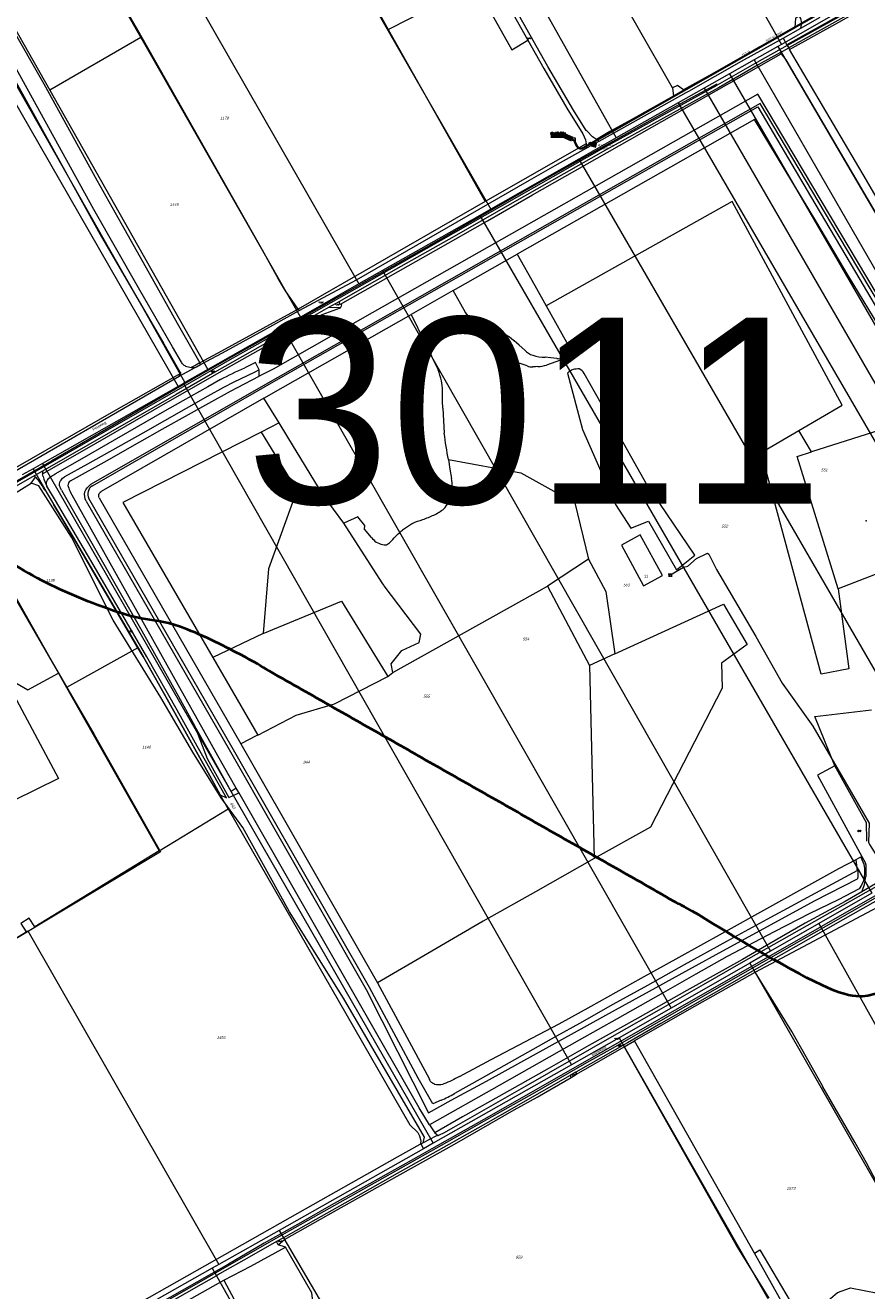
# Model space of a CAD drawing. Header units: metres. Extents: x 172462 to 175458, y 452773 to 455615.
# Tile 11 of 45: x 173136 to 173588, y 453403 to 454083. Entities that reach past the tile are written whole.
import ezdxf
from ezdxf.enums import TextEntityAlignment as Align

# ---------------------------------------------------------------- set-up
doc = ezdxf.new("R2010")
doc.units = ezdxf.units.M
doc.header["$MEASUREMENT"] = 0
for name, pattern in [('DGN Style 2', [107.046567, 64.22794, -42.818627]), ('DGN Style 3', [149.865194, 107.046567, -42.818627]), ('DGN Style 7', [214.093135, 96.341911, -42.818627, 32.11397, -42.818627])]:
    doc.linetypes.add(name, pattern=pattern)
for name, color, linetype, lineweight in [('BGT Ondergrond', 7, 'Continuous', 0), ('DKK ondergrond', 7, 'Continuous', 0), ('Meldgebied', 5, 'Continuous', 40), ('Meldgebied tekst', 5, 'Continuous', 30), ('Pers-druk bijzonderheden tekst (revisie)', 30, 'Continuous', 0), ('Pers-druk hoofdleiding (stramien) (revisie)', 30, 'DGN Style 7', 0), ('Pers-druk IP-putnummer (revisie)', 30, 'Continuous', 0), ('Pers-druk materiaal-diameter (revisie)', 30, 'Continuous', 0), ('Pers-druk pigginstallatie nummer (revisie)', 211, 'Continuous', 0), ('Pers-druk piginstallatie', 30, 'Continuous', 0), ('Pers-druk put (revisie)', 30, 'Continuous', 0), ('Pers-druk signaleringskabel (revisie)', 3, 'DGN Style 2', 0), ('Pers-druk tekst voedingskabel (revisie)', 1, 'Continuous', 0), ('Pers-druk voedingkabel (revisie)', 30, 'DGN Style 3', 0)]:
    doc.layers.add(name, color=color, linetype=linetype, lineweight=lineweight)
doc.styles.add('Style-Arial', font='arial.ttf')
doc.styles.add('Style-arial I 0.26180', font='arial.shx', dxfattribs={"oblique": 15})
doc.styles.add('Style-ITALICS', font='ITALICS.shx')
doc.styles.add('Style-WORKING', font='WORKING.shx')
doc.dimstyles.new('CT 1 10', dxfattribs={"dimtxt": 0.02, "dimasz": 0.02, "dimexe": 0.01, "dimexo": 0.0625, "dimgap": 0.01, "dimtad": 1, "dimzin": 3, "dimdsep": 46, "dimtxsty": 'Style-Arial', "dimcen": 0.09, "dimclrd": 1, "dimclre": 1, "dimazin": 3, "dimtfac": 1, "dimtmove": 1, "dimatfit": 1, "dimfxl": 0.01, "dimfxlon": 1, "dimfrac": 2, "dimtolj": 1, "dimtzin": 3, "dimlwd": 13, "dimlwe": 13, "dimarcsym": 0})

# ---------------------------------------------------------------- blocks, each defined once
blk = doc.blocks.new('TerminatorOpen_0.5')
at = {"color": 0, "linetype": 'ByBlock', "lineweight": -2}
for q in [(-1, 0.25), (-1, 0), (-1, -0.25)]:
    blk.add_line((0, 0), q, dxfattribs=at)
blk = doc.blocks.new('pomp')
at = {"layer": 'Pers-druk put (revisie)', "flags": 128}
blk.add_lwpolyline([(-1.75, 1.75), (1.75, 1.75), (1.75, -1.75)], dxfattribs=at)
at = {"layer": 'Pers-druk put (revisie)', "extrusion": (0, 0, -1)}
blk.add_solid([(1.75, 1.75), (1.75, -1.75), (-1.75, -1.75)], dxfattribs=at)
blk = doc.blocks.new('afsl_1')
at = {"layer": 'Pers-druk piginstallatie', "extrusion": (0, 0, -1)}
blk.add_solid([(2, 1), (2, -1), (0, 0)], dxfattribs=at)
at = {"layer": 'Pers-druk piginstallatie'}
blk.add_solid([(0, 0), (2, 1), (2, -1)], dxfattribs=at)
blk = doc.blocks.new('21_____1')
at = {"layer": 'Pers-druk piginstallatie'}
blk.add_circle((0, 0), 1, dxfattribs=at)
blk = doc.blocks.new('*U16')
at = {"layer": 'BGT Ondergrond', "color": 7, "linetype": 'Continuous', "lineweight": 0}
for centre in [(-0.3, 0.35), (0, 0.25), (-0.1, -0.05), (0.1, -0.45), (0.2, -0.15)]:
    blk.add_circle(centre, 0.0447, dxfattribs=at)
blk = doc.blocks.new('BGT-271C_1')
at = {"layer": 'BGT Ondergrond', "color": 7, "linetype": 'Continuous', "lineweight": 0, "xscale": 0.07267220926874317, "yscale": 0.07267220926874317, "zscale": 0.07267220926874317, "rotation": 243.434948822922}
blk.add_blockref('*U16', (0, 0), dxfattribs=at)
blk = doc.blocks.new('*U14')
at = {"layer": 'BGT Ondergrond', "color": 7, "linetype": 'Continuous', "lineweight": 0}
for p, q in [((0.057, -0.036), (-0.057, 0.036)), ((-0.052, 0.076), (0.026, 0.026)), ((-0.036, -0.005), (-0.029, 0.087)), ((-0.005, -0.068), (0.005, 0.068)), ((0.029, -0.087), (0.036, 0.005)), ((0.052, -0.076), (-0.026, -0.026))]:
    blk.add_line(p, q, dxfattribs=at)
blk = doc.blocks.new('BGT-270B')
at = {"layer": 'BGT Ondergrond', "color": 7, "linetype": 'Continuous', "lineweight": 0, "xscale": 0.7267220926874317, "yscale": 0.7267220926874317, "zscale": 0.7267220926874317, "rotation": 243.434948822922}
blk.add_blockref('*U14', (0, 0), dxfattribs=at)

msp = doc.modelspace()

# ---------------------------------------------------------------- linework, layer by layer
at = {"layer": 'BGT Ondergrond', "color": 7, "linetype": 'Continuous', "lineweight": 0, "flags": 128}
for points in [[(173877.52, 454260.57), (173825.23, 454231.05), (173792.28, 454212.23), (173607.59, 454107.4), (173589.56, 454097.41), (173545.42, 454072.73)], [(173545.61, 454072.38), (173589.76, 454097.06), (173607.79, 454107.06), (173792.48, 454211.88), (173825.43, 454230.7), (173877.72, 454260.22)], [(173220.34, 453901.24), (173220.05, 453901.65), (173219.83, 453902.1), (173214.93, 453910.35), (173196.69, 453942.06), (173172.57, 453984.16), (173060.02, 454188.25)], [(173196.28, 454080.53), (173138.06, 454181.23), (173134.75, 454187.14)], [(173483.94, 454049.66), (173414.37, 454171.24), (173352.12, 454139.6)], [(173089.29, 454152.28), (173127.73, 454083.52), (173145.74, 454051.75), (173174.31, 454000), (173187.16, 453976.96), (173202.37, 453950.01), (173217.53, 453923.02), (173229.58, 453901.63)], [(173080.06, 454144.17), (173176.08, 453970.73), (173210.28, 453911.9), (173218.95, 453896.87), (173219.18, 453896.46), (173219.2, 453896.01)], [(173442.98, 454021.85), (173440.88, 454023.23), (173437.91, 454026.22), (173437.42, 454026.71), (173430.69, 454037.51), (173416.78, 454061.12), (173384.33, 454118.76), (173371.6, 454142.74)], [(173309.71, 454118.04), (173325.49, 454090.62), (173330.99, 454080.88)], [(173382.2, 454117.6), (173406.07, 454075.19)], [(173330.99, 454080.88), (173377.87, 454104.94), (173397.45, 454070.08), (173406.07, 454075.19)], [(173595.94, 454098.66), (173590.67, 454095.78), (173572.86, 454085.79), (173546.38, 454071.01)], [(173546.88, 454070.15), (173573.35, 454084.92), (173591.16, 454094.91)], [(173551.97, 454088.16), (173549.95, 454087.06), (173549.7, 454082.04), (173542.46, 454078.04), (173530.78, 454071.59), (173516.78, 454063.46), (173503.15, 454055.78), (173489.88, 454048.47), (173486.51, 454050.86), (173483.94, 454049.66)], [(173552.85, 454081.65), (173553.36, 454084.29), (173552.82, 454086.84), (173552.36, 454087.67), (173551.97, 454088.16)], [(173552.85, 454081.65), (173563.38, 454087.64)], [(173282.48, 453930.59), (173275.76, 453940.49), (173274.61, 453942.27), (173271.82, 453946.99), (173263.33, 453962.23), (173196.28, 454080.53)], [(173330.99, 454080.88), (173383.13, 453988.46)], [(173543.39, 454076.35), (173552.85, 454081.65)], [(173406.07, 454075.19), (173414.67, 454059.91), (173427.13, 454038.62), (173435.59, 454024.8), (173437.13, 454021.6), (173437.51, 454019.45)], [(173483.91, 454042.93), (173491.25, 454047.01), (173492.75, 454047.84), (173521.03, 454063.83), (173543.39, 454076.35)], [(173545.61, 454072.38), (173529.26, 454063.26), (173507.85, 454050.99)], [(173541.88, 454068.5), (173546.38, 454071.01)], [(173543.39, 454076.35), (173545.42, 454072.73)], [(173545.42, 454072.73), (173545.61, 454072.38)], [(173545.61, 454072.38), (173546.38, 454071.01)], [(173546.38, 454071.01), (173546.88, 454070.15)], [(173637.8, 453914.82), (173625.38, 453936.23), (173610.87, 453961.05), (173596.06, 453986.29), (173588.2, 454000), (173546.88, 454070.15)], [(173541.88, 454068.5), (173530.03, 454061.9), (173508.61, 454049.62), (173447.93, 454016.09), (173396.33, 453986.79), (173366.5, 453969.71), (173337.78, 453953.44), (173309.35, 453937.31), (173304.76, 453934.72)], [(173305.28, 453933.18), (173356.67, 453962.29), (173384.34, 453978.12), (173408.59, 453992.1), (173542.32, 454067.91)], [(173542.32, 454067.91), (173541.88, 454068.5)], [(173542.32, 454067.91), (173544.8, 454064.58)], [(173544.8, 454064.58), (173594.69, 453979.66), (173612.93, 453948.69), (173628.94, 453921.32), (173635.06, 453910.91)], [(173507.85, 454050.99), (173507.75, 454051.6), (173483.91, 454038.58), (173411.98, 453998.41), (173354.31, 453965.34), (173329.18, 453951.21), (173302.93, 453936.52), (173276.73, 453921.65), (173246.52, 453904.83), (173225.6, 453892.76), (173199.86, 453877.84), (173149.98, 453849.07), (173105.96, 453823.81), (173084.63, 453811.54), (173084.92, 453811.03)], [(173084.92, 453811.03), (173102.28, 453820.92), (173131.47, 453837.64), (173154.39, 453850.8), (173178.97, 453864.96), (173197.42, 453875.55), (173220.47, 453888.84), (173247.28, 453904.22), (173272.87, 453918.63), (173300.34, 453934.16), (173314.28, 453942.11), (173343.7, 453958.73), (173391.02, 453985.62), (173447.17, 454017.45), (173507.85, 454050.99)], [(173483.94, 454049.66), (173484.33, 454045.12), (173471.79, 454038.08), (173460.34, 454031.57), (173450.25, 454026.15), (173442.98, 454021.85)], [(173621.19, 453892.68), (173606.71, 453917.14), (173588.49, 453947.81), (173529.8, 454046.21), (173322.41, 453928.51), (173269.1, 453898.26), (173261.61, 453894.47)], [(173444.35, 454020.95), (173483.91, 454042.93)], [(173171.86, 453835.6), (173272.05, 453893.03), (173529.71, 454039.27), (173560.39, 453987.31), (173582.27, 453950.42), (173601.05, 453918.51), (173633.01, 453864.36), (173650.46, 453834.92), (173665.56, 453809.58), (173677.85, 453788.61), (173687.18, 453772.93), (173720.35, 453707.84), (173646.16, 453663.54), (173631.46, 453654.87), (173598.42, 453636.94)], [(173687.23, 453778.77), (173677.22, 453795.67), (173664.57, 453816.72), (173647.31, 453845.86), (173629.73, 453875.18), (173613.49, 453902.6), (173572.99, 453970.55), (173531.11, 454041.21), (173271.56, 453893.91)], [(173714.61, 453709.89), (173685.86, 453770.16), (173672.65, 453791.96), (173661.8, 453810.16), (173647.06, 453834.61), (173631.66, 453860.05), (173597.52, 453917.04), (173578.43, 453948.69), (173560.95, 453977.99), (173527.92, 454032.5), (173400.37, 453960.11)], [(173437.51, 454019.45), (173383.13, 453988.46)], [(173407, 454000), (173422.09, 454008.58), (173437.87, 454017.35)], [(173437.87, 454017.35), (173437.58, 454019.04), (173437.51, 454019.45)], [(173437.87, 454017.35), (173444.35, 454020.95)], [(173442.98, 454021.85), (173444.35, 454020.95)], [(173283.05, 453929.76), (173313.92, 453946.33), (173407, 454000)], [(173383.13, 453988.46), (173282.48, 453930.59)], [(173551.87, 453865.41), (173575.19, 453879), (173516.03, 453988.53), (173415.93, 453932.36)], [(173365.9, 453940.55), (173400.37, 453960.11)], [(173400.37, 453960.11), (173409.85, 453943.26), (173415.93, 453932.36)], [(173365.9, 453940.55), (173343.36, 453927.75)], [(173372.56, 453928.86), (173365.9, 453940.55)], [(173304.76, 453934.72), (173298.87, 453931.41)], [(173304.76, 453934.72), (173304.64, 453934.45), (173304.6, 453934.17), (173304.64, 453933.88), (173304.75, 453933.62), (173304.93, 453933.4), (173305.28, 453933.18)], [(173298.87, 453931.41), (173282.54, 453922.09), (173262.18, 453910.55), (173237.66, 453896.62), (173216.84, 453884.6)], [(173282.48, 453930.59), (173263.53, 453920.11), (173241.39, 453908.04), (173229.58, 453901.63)], [(173230.07, 453900.76), (173241.87, 453907.16), (173264.01, 453919.23), (173283.05, 453929.76)], [(173246.75, 453900.31), (173295.54, 453927.73), (173305.37, 453931.29)], [(173264.04, 453882.68), (173274.5, 453888.68), (173343.36, 453927.75)], [(173282.48, 453930.59), (173283.05, 453929.76)], [(173305.37, 453931.29), (173298.87, 453931.41)], [(173305.98, 453932.74), (173305.28, 453933.18)], [(173305.37, 453931.29), (173305.98, 453932.74)], [(173343.36, 453927.75), (173357.79, 453898.01)], [(173398.67, 453903.18), (173395.28, 453906.68), (173392.73, 453909.31), (173387.18, 453915.04), (173377.4, 453919.07), (173372.56, 453928.86)], [(173374.66, 453926.13), (173372.56, 453928.86)], [(173415.93, 453932.36), (173429.31, 453908.38)], [(173399.96, 453912.44), (173398.64, 453913.5), (173398.54, 453913.58), (173397.14, 453914.75), (173395.68, 453915.84)], [(173404.4, 453908.57), (173401.36, 453911.28), (173399.96, 453912.44)], [(173145.07, 453841.95), (173173.61, 453858.4), (173211.16, 453879.95), (173246.75, 453900.31)], [(173229.58, 453901.63), (173227.42, 453900.46), (173224.98, 453899.22)], [(173227.18, 453899.19), (173227.91, 453899.59), (173230.07, 453900.76)], [(173230.07, 453900.76), (173229.58, 453901.63)], [(173261.5, 453897.9), (173259.52, 453901.89), (173253.86, 453899.09)], [(173405.63, 453900.01), (173400.8, 453901.71)], [(173411.47, 453899.66), (173410.14, 453899.53), (173408.8, 453899.48)], [(173421.65, 453904.11), (173418.53, 453904.43), (173415.42, 453904.77)], [(173428.17, 453904.8), (173416.11, 453900.52)], [(173428.17, 453904.8), (173424.95, 453904.11)], [(173047.19, 453795.6), (173056.55, 453801.04), (173073.97, 453811.05), (173084.45, 453817.13), (173218.54, 453894.53)], [(173261.5, 453897.9), (173258.79, 453896.58), (173247.97, 453891.24), (173242.31, 453888.37), (173234.01, 453883.72), (173199.05, 453863.97), (173169.2, 453847.2), (173156.94, 453840.34)], [(173160.06, 453838.26), (173163.28, 453840.04), (173178.11, 453848.37), (173197.43, 453859.28), (173209.31, 453865.96), (173223.48, 453873.89), (173234.54, 453880.01), (173246.12, 453886.49), (173249.83, 453888.5), (173261.61, 453894.47)], [(173271.56, 453893.91), (173170.92, 453836.22)], [(173219.2, 453896.01), (173183.28, 453875.52)], [(173218.54, 453894.53), (173227.18, 453899.19)], [(173218.54, 453894.53), (173219.15, 453895.83), (173219.2, 453896.01)], [(173224.98, 453899.22), (173226.18, 453899.08)], [(173261.61, 453894.47), (173261.5, 453897.9)], [(173427.44, 453896.21), (173435.44, 453865.92)], [(173435.44, 453865.92), (173453.17, 453825.53), (173461.48, 453812.82), (173470.97, 453816.54), (173486, 453790.45), (173495.83, 453798.27), (173469.53, 453837.23), (173451.54, 453869.02), (173436.35, 453896.04)], [(173240.82, 453892.75), (173233.93, 453888.85), (173220.58, 453881.23), (173209.36, 453874.97), (173166.1, 453850.15), (173151.65, 453841.81)], [(173216.84, 453884.6), (173145.03, 453843.41)], [(173264.04, 453882.68), (173176.51, 453832.51)], [(173272.24, 453869.38), (173264.04, 453882.68)], [(173183.28, 453875.52), (173110.14, 453833.57), (173086.23, 453819.94)], [(173360.33, 453877.42), (173361.1, 453863.91)], [(173272.24, 453869.38), (173262.59, 453864.47)], [(173307.09, 453815.56), (173295.96, 453830.59), (173276.95, 453861.72), (173272.24, 453869.38)], [(173610.1, 453870.12), (173558.65, 453853.78)], [(173262.59, 453864.47), (173188.23, 453826.58), (173236.63, 453743.24)], [(173262.59, 453864.47), (173281.9, 453833.05)], [(173572.92, 453780.23), (173578.64, 453737.26), (173563.81, 453734.36), (173531.6, 453853.58), (173551.87, 453865.41)], [(173558.65, 453853.78), (173551.87, 453865.41)], [(173550.89, 453851.26), (173558.65, 453853.78)], [(173363.39, 453849.66), (173402.29, 453842.5), (173431.36, 453826.39), (173438.76, 453796.19)], [(173363.39, 453849.66), (173364.2, 453844.58), (173365.07, 453839.51)], [(173572.92, 453780.23), (173550.89, 453851.26)], [(173140.56, 453840.87), (173114.69, 453826.18), (173084.96, 453809.1)], [(173138.87, 453836.93), (173141.23, 453840.21)], [(173145.03, 453843.41), (173140.56, 453840.87)], [(173141.23, 453840.21), (173140.56, 453840.87)], [(173141.23, 453840.21), (173143.38, 453837.8)], [(173145.03, 453843.41), (173145.07, 453841.95)], [(173145.36, 453840.54), (173145.07, 453841.95)], [(173106.86, 453815.01), (173107.52, 453817.57), (173138.87, 453836.93)], [(173277.91, 453606.56), (173252.78, 453651.94), (173241.14, 453667.81), (173225.92, 453692.42), (173208.59, 453721.79), (173183.06, 453763.33), (173160.57, 453807.91), (173143.11, 453835.56), (173139.01, 453837.02), (173138.87, 453836.93)], [(173146.33, 453833.48), (173147.04, 453832.29), (173161.52, 453807.89), (173199.1, 453743.88), (173212.08, 453720.83), (173223.34, 453700.61), (173234.95, 453679.57), (173240.51, 453669.38), (173243.96, 453667.73), (173243.93, 453667.76), (173228.27, 453695.54), (173217.42, 453714.93), (173201.18, 453743.63), (173172.83, 453792.32)], [(173172.83, 453792.32), (173152.07, 453827.64), (173147.44, 453835.44)], [(173155.24, 453833.33), (173176.53, 453795.88), (173198.46, 453757.69), (173208.67, 453739.26), (173218.2, 453722.22), (173226.71, 453706.76)], [(173249.23, 453673.01), (173239.29, 453690.4), (173160.14, 453832.24)], [(173281.9, 453833.05), (173266.62, 453790.95), (173263.7, 453756.1)], [(173168.52, 453827.34), (173245.38, 453693.84), (173319.2, 453564.74), (173352.68, 453498.51), (173364.89, 453505.17), (173383.81, 453515.52), (173402.29, 453525.66), (173453.21, 453553.74), (173475.12, 453565.78), (173492.74, 453575.44), (173512.95, 453586.55), (173560.53, 453612.55), (173583.34, 453624.35)], [(173359.45, 453505.18), (173354.91, 453503.23), (173347.01, 453517.09), (173320.93, 453565.75), (173247.12, 453694.82), (173170.01, 453828.77)], [(173175.59, 453829.1), (173251.71, 453696.88)], [(173321.92, 453807.85), (173318.18, 453812.29), (173318.39, 453814.32), (173314.68, 453818.94), (173307.09, 453815.56)], [(173106.86, 453815.01), (173106.73, 453814.53), (173130.01, 453775.63), (173155.41, 453731.84), (173172.74, 453701.81)], [(173333.45, 453735.22), (173332.56, 453739.79), (173338.32, 453747.06), (173347.66, 453751.38), (173348.55, 453755.8), (173328.86, 453781.87), (173328.66, 453782.11), (173327.71, 453783.43), (173307.09, 453815.56)], [(173343.96, 453815.4), (173341.35, 453813.56), (173338.7, 453811.79)], [(173639.33, 453731.75), (173618.33, 453797.67), (173572.92, 453780.23)], [(173438.76, 453796.19), (173416.62, 453781.55)], [(173438.76, 453796.19), (173448.07, 453778.8), (173452.84, 453745.25)], [(173333.45, 453735.22), (173416.62, 453781.55)], [(173416.62, 453781.55), (173439.22, 453739.02)], [(173263.7, 453756.1), (173305.82, 453773.5), (173330.86, 453733.03)], [(173511.28, 453771.97), (173524.02, 453750.28), (173510.2, 453740.15), (173510.53, 453726.72), (173472.02, 453652.1), (173441.83, 453635.13)], [(173452.84, 453745.25), (173511.28, 453771.97)], [(173111.2, 453757.51), (173153.57, 453678.27), (173092.97, 453648.55)], [(173263.7, 453756.1), (173236.63, 453743.24)], [(173236.63, 453743.24), (173260.84, 453701.55)], [(173452.84, 453745.25), (173439.22, 453739.02)], [(173439.22, 453739.02), (173441.83, 453635.13)], [(173260.84, 453701.55), (173281.48, 453712.22), (173302.07, 453718.42), (173330.86, 453733.03)], [(173330.86, 453733.03), (173333.45, 453735.22)], [(173571.28, 453685.1), (173560.48, 453711.49), (173590.85, 453715.07)], [(173249.23, 453673.01), (173246.43, 453671.21), (173235.33, 453691.35), (173226.71, 453706.76)], [(173226.71, 453706.76), (173233.6, 453688.89), (173245.24, 453667.91), (173249.86, 453670.2), (173250.24, 453670.4), (173250.6, 453670.6)], [(173560.37, 453601.43), (173599.13, 453623.44), (173654.55, 453655.24), (173691.13, 453676.73), (173710.66, 453688.15), (173733.17, 453701.06), (173745.31, 453708), (173745.72, 453708.42)], [(173172.74, 453701.81), (173208.46, 453638.84), (173128.03, 453590.42), (173127.43, 453590.06)], [(173734.03, 453695.83), (173391.63, 453500), (173382.43, 453494.84), (173343.35, 453472.74), (173320.9, 453460.25), (173300.37, 453448.78), (173283.71, 453439.37), (173264.32, 453428.3), (173245.01, 453417.15), (173228.05, 453407.46), (173205.65, 453394.59), (173191.02, 453386.1), (173194.44, 453387.49)], [(173260.84, 453701.55), (173260.38, 453701.31), (173251.71, 453696.88)], [(173251.71, 453696.88), (173325.24, 453568.28)], [(173729.61, 453690.47), (173695.65, 453670.97), (173675.84, 453659.74), (173655.22, 453647.87), (173631.22, 453634.14), (173596.93, 453614.46), (173564.69, 453596.14), (173527.79, 453575.07), (173501.21, 453559.98), (173477.6, 453546.47), (173459.73, 453536.15), (173431.83, 453520.28)], [(173472.88, 453545.37), (173493.26, 453557.01), (173546.81, 453587.69), (173573.38, 453602.82), (173597.71, 453616.77), (173628.85, 453634.59), (173653.95, 453648.98), (173673.38, 453660.17), (173693.39, 453671.58), (173706.93, 453679.33), (173726.69, 453690.62), (173734.33, 453694.91)], [(173571.28, 453685.1), (173561.82, 453679.97), (173585.76, 453636.31)], [(173588.16, 453654.41), (173571.28, 453685.1)], [(173250.6, 453670.6), (173249.23, 453673.01)], [(173353.25, 453491.96), (173347.55, 453501.06), (173250.6, 453670.6)], [(173588.33, 453644.54), (173588.32, 453645.06), (173588.16, 453654.41)], [(173441.83, 453635.13), (173410.2, 453617.36), (173382.05, 453601.43), (173352.27, 453584.03), (173325.24, 453568.28)], [(173585.15, 453635.97), (173586.81, 453632.24), (173587.19, 453629.77), (173587.23, 453627.27), (173586.97, 453625.05), (173586.4, 453622.88), (173585.5, 453620.81), (173584.3, 453618.91), (173572.94, 453613.04), (173557.73, 453605.64), (173538.51, 453595.7), (173513.2, 453582.46), (173496.5, 453572.98), (173478.81, 453562.89), (173454.18, 453548.99), (173433.62, 453537.43), (173390.59, 453513.11), (173353.25, 453491.96)], [(173369.26, 453518.05), (173386.37, 453527.12), (173422.85, 453546.36), (173440.06, 453555.82), (173467.07, 453570.81), (173487.48, 453582.17), (173510.79, 453595.05), (173534.62, 453608.3), (173573.43, 453629.78), (173582.59, 453634.73)], [(173582.59, 453634.73), (173585.1, 453636.08), (173585.15, 453635.97)], [(173583.41, 453628.79), (173583.29, 453629.43), (173583.13, 453630.06), (173582.61, 453634.54), (173582.59, 453634.73)], [(173585.15, 453635.97), (173585.49, 453636.16), (173585.76, 453636.31)], [(173585.76, 453636.31), (173587.53, 453633.09), (173587.83, 453631.84), (173587.86, 453625.43)], [(173583.41, 453628.79), (173565.1, 453618.85), (173534.7, 453602.41), (173512.92, 453590.56), (173490.17, 453578.11), (173470.35, 453567), (173451.87, 453556.61), (173433.87, 453546.44), (173421.56, 453539.61), (173380.43, 453516.51), (173366.62, 453508.83)], [(173606.94, 453629.65), (173585.74, 453617.19)], [(173585.74, 453617.19), (173576.76, 453612), (173555.3, 453600.46), (173534.36, 453588.47), (173521.44, 453580.98), (173491.64, 453564.24)], [(173528.35, 453574.02), (173597.11, 453610.64)], [(173349.79, 453482.4), (173350.41, 453485.38), (173306.89, 453560.13), (173277.91, 453606.56)], [(173357.77, 453486.23), (173358.97, 453486.73), (173360.91, 453487.73), (173366.26, 453490.79), (173405.2, 453513.04), (173452.72, 453540.16), (173478.03, 453554.57), (173500.57, 453567.37), (173520.9, 453579.05), (173560.37, 453601.43)], [(173463.52, 453537.22), (173463.61, 453537.27), (173492.97, 453554.22), (173528.35, 453574.02)], [(173663.81, 453499.26), (173593.57, 453461.41), (173588.17, 453471.51), (173581.88, 453482.7), (173564.8, 453512.46), (173564.71, 453512.64), (173555.82, 453528.58), (173548.04, 453542.21), (173528.35, 453574.02)], [(173325.24, 453568.28), (173353.15, 453516.61)], [(173491.64, 453564.24), (173465.15, 453549.38), (173438.9, 453534.7), (173417.54, 453522.53), (173390.42, 453507.27), (173370.97, 453496.37), (173356.09, 453487.73)], [(173194.44, 453387.49), (173207.96, 453395.29), (173227.83, 453406.58), (173244.41, 453415.94), (173271.14, 453431.3), (173290.73, 453442.4), (173335.03, 453467.23), (173362.47, 453482.65), (173384.06, 453494.8), (173409.87, 453509.41), (173423.83, 453517.46), (173437.85, 453525.43), (173451.88, 453533.46), (173472.88, 453545.37)], [(173432.27, 453519.17), (173457.92, 453533.98)], [(173457.92, 453533.98), (173463.52, 453537.22)], [(173457.92, 453533.98), (173483.72, 453488.3), (173493.52, 453470.91), (173518.76, 453426), (173535.64, 453398.81)], [(173527.96, 453423.04), (173463.52, 453537.22)], [(173431.83, 453520.28), (173428.91, 453518.58)], [(173429.39, 453517.47), (173432.27, 453519.17)], [(173431.83, 453520.28), (173432.27, 453519.17)], [(173428.91, 453518.58), (173381.97, 453491.79), (173357.9, 453478.23), (173335.87, 453465.89), (173313.39, 453453.19), (173292.13, 453441.14), (173275.83, 453431.96), (173274.62, 453431.27)], [(173366.61, 453481.63), (173398.79, 453500), (173411.16, 453506.84), (173429.39, 453517.47)], [(173429.39, 453517.47), (173428.91, 453518.58)], [(173353.25, 453491.96), (173356.09, 453487.73)], [(173357.77, 453486.23), (173356.51, 453485.96), (173349.79, 453482.4)], [(173356.09, 453487.73), (173357.77, 453486.23)], [(173349.79, 453482.4), (173347.95, 453481.42), (173335.77, 453474.6), (173278.05, 453441.99), (173156.56, 453373.14)], [(173275.11, 453430.35), (173305.73, 453447.54), (173337.35, 453465.34), (173366.61, 453481.63)], [(173274.62, 453431.27), (173270.97, 453429.2)], [(173271.84, 453427.4), (173275.11, 453430.35)], [(173274.62, 453431.27), (173275.11, 453430.35)], [(173270.97, 453429.2), (173256.16, 453420.8), (173240.32, 453411.85), (173238.61, 453410.87), (173230.34, 453406.08), (173208.75, 453393.7), (173196.09, 453386.59), (173190.35, 453383.29)], [(173242.6, 453408.49), (173257.08, 453416.03), (173275.74, 453426.16)], [(173271.84, 453427.4), (173270.97, 453429.2)], [(173275.74, 453426.16), (173271.84, 453427.4)], [(173313.24, 453367.22), (173309.27, 453365.04), (173306.49, 453370), (173290.82, 453360.87), (173287.44, 453366.62), (173292.4, 453369), (173290.42, 453373.77), (173298.75, 453378.73), (173291.41, 453389.84), (173289.83, 453401.75), (173275.74, 453426.16)], [(173527.96, 453423.04), (173530.84, 453424.73)], [(173530.84, 453424.73), (173551.88, 453389.26), (173555.85, 453390.06), (173560.61, 453394.82), (173563.78, 453393.03)], [(173563.78, 453393.03), (173557.69, 453387.09), (173553.83, 453384.05), (173551.2, 453383.23), (173550.04, 453383.53), (173537.13, 453406.69), (173527.96, 453423.04)], [(173192.53, 453380.42), (173242.6, 453408.49)], [(173242.6, 453408.49), (173309.87, 453282.68), (173312.44, 453283.99)], [(173565.95, 453395.63), (173567.55, 453397.6), (173572.71, 453401.77), (173579.66, 453404.35), (173594.27, 453401.41)]]:
    msp.add_lwpolyline(points, dxfattribs=at)
at = {"layer": 'BGT Ondergrond', "color": 7, "linetype": 'Continuous', "lineweight": 13, "flags": 128}
for points in [[(173466.43, 453809.16), (173456.43, 453803.62)], [(173456.43, 453803.62), (173468.23, 453781.79), (173478.51, 453787.35), (173466.43, 453809.16)]]:
    msp.add_lwpolyline(points, dxfattribs=at)
at = {"layer": 'BGT Ondergrond', "color": 7, "linetype": 'Continuous', "lineweight": 0}
for centre, radius, start, end in [((173385.45, 453934.44), 13.62, 217.61016, 233.52862), ((173383.23, 453932.21), 10.51, 236.04207, 258.25906), ((173411.41, 453914.63), 9.26, 220.81082, 253.26392), ((173426.97, 453907.14), 2.65, 336.02884, 27.78781), ((173223.8, 453904.11), 4.5, 219.72508, 246.28013), ((173227.47, 453915.05), 16.02, 250.0219, 261.07695), ((173402.17, 453905.98), 4.48, 218.5626, 252.21768), ((173408.75, 453908.9), 9.42, 250.63455, 270.30033), ((173415.12, 453925.77), 21.01, 252.33791, 270.83054), ((173410.23, 453919.23), 19.61, 273.62576, 287.46758), ((173423.29, 453910.4), 6.5, 255.32774, 284.74169), ((173426.92, 453907.22), 2.73, 297.33083, 335.01684), ((173286.9, 453873.08), 75.15, 14.60268, 19.38091), ((173432.65, 453891.07), 7.32, 107.83747, 135.3969), ((173432.94, 453890.17), 8.27, 84.32394, 107.83824), ((173432.39, 453894.29), 4.33, 23.80556, 71.51292), ((173336.44, 453886.9), 23.74, 359.80904, 12.47015), ((173179.87, 453851.66), 36.26, 197.8509, 206.57019), ((173341.74, 453836.02), 23.6, 346.39186, 8.50364), ((173102.1, 453806.41), 51.85, 31.46766, 37.24445), ((173161.51, 453835.98), 2.79, 142.44662, 196.99182), ((173176.6, 453841.29), 18.79, 199.05605, 208.81066), ((173160.95, 453836.31), 2.14, 114.54391, 140.48419), ((173174.34, 453831.27), 5, 119.81169, 209.92087), ((173349.51, 453833.63), 15.49, 317.43194, 348.22259), ((173321.03, 453896.71), 84.25, 289.77903, 294.21232), ((173342.36, 453847.35), 30.49, 295.6976, 307.47661), ((173334.25, 453817.91), 15.92, 219.21788, 232.49888), ((173330.7, 453816.12), 12.46, 240.46268, 257.4175), ((173317.39, 453822.08), 22.23, 306.55379, 319.36006), ((173329.47, 453809.9), 6.12, 255.9979, 272.29849), ((173329.44, 453805.55), 1.79, 278.88044, 311.71486), ((173557.01, 453628.99), 31.06, 337.67901, 353.42877), ((173326.12, 453579.58), 81.52, 294.13198, 299.78809)]:
    msp.add_arc(centre, radius, start, end, dxfattribs=at)
at = {"layer": 'BGT Ondergrond', "color": 7, "linetype": 'Continuous', "lineweight": 0, "extrusion": (0, 0, -1)}
for centre, radius, start, end in [((-173378.85, 453896.13), 25.89, 94.96042, 103.16023), ((-173379.54, 453899.59), 22.36, 103.47029, 122.88899), ((-173372.66, 453883.8), 39.45, 118.82115, 125.69781), ((-173226.42, 453901.48), 2.41, 251.52114, 275.54624), ((-173342.4, 453700.38), 217.55, 62.16579, 65.98401), ((-173530.01, 453884.94), 169.84, 357.4635, 0.63413), ((-173628, 453899.52), 269.26, 349.32872, 352.39945), ((-173150.51, 453836.79), 3.36, 336.23511, 34.44924), ((-173154.66, 453834.18), 8.25, 33.07741, 49.91006), ((-173159.04, 453826.16), 17.31, 55.92582, 64.72888), ((-173158.26, 453836.29), 4.06, 353.6998, 36.22321), ((-173159.24, 453835.63), 5.24, 35.67439, 63.92913), ((-173166.49, 453839.34), 12.76, 331.89486, 344.09424), ((-173174.16, 453830.59), 6.5, 330.07008, 60.16818), ((-173177.76, 453830.34), 2.5, 330.04544, 60.22623), ((-173363.21, 453781.37), 39.06, 42.17478, 51.14232), ((-173358.12, 453785.17), 33.38, 64.89004, 75.10586), ((-173571.01, 453626.77), 12.56, 170.74, 191.11724), ((-173357.39, 453517.99), 4.46, 306.16151, 341.98638), ((-173357.99, 453519.57), 6.11, 273.37923, 301.92596), ((-173357.91, 453523.25), 9.78, 251.82214, 271.61872), ((-173332.67, 453581.82), 73.52, 240.15269, 247.37056)]:
    msp.add_arc(centre, radius, start, end, dxfattribs=at)
at = {"layer": 'BGT Ondergrond', "color": 7, "linetype": 'Continuous', "lineweight": 0}
msp.add_point((173588.02, 453816.79), dxfattribs=at)
at = {"layer": 'DKK ondergrond', "color": 6, "linetype": 'Continuous', "lineweight": 0, "flags": 128}
for points in [[(173017.97, 454279.55), (173148.93, 454048.24)], [(172999.96, 454268.42), (173217.97, 453888.98)], [(173266.26, 454192.76), (173386.22, 453984.37)], [(173369.41, 454172.61), (173453.67, 454022.61)], [(173490.66, 454165.06), (173542.48, 454072.96)], [(173201.98, 454141.67), (173315.26, 453944.14)], [(173171.45, 454122.9), (173197.84, 454076.69)], [(173576.81, 454092.42), (173542.48, 454072.96)], [(173113.16, 454082.06), (173141.72, 454031.86)], [(173197.84, 454076.69), (173148.93, 454048.24)], [(173197.84, 454076.69), (173283.75, 453926.28)], [(173540.54, 454071.86), (173527.86, 454064.67)], [(173542.48, 454072.96), (173540.54, 454071.86)], [(173540.54, 454071.86), (173753.04, 453709.04)], [(173527.86, 454064.67), (173514.56, 454057.13)], [(173527.86, 454064.67), (173737.97, 453700.42)], [(173514.56, 454057.13), (173500.87, 454049.37)], [(173514.56, 454057.13), (173725.32, 453693.2)], [(173500.87, 454049.37), (173487, 454041.51)], [(173500.87, 454049.37), (173711.62, 453685.36)], [(173148.93, 454048.24), (173233.96, 453898.05)], [(173487, 454041.51), (173453.67, 454022.61)], [(173487, 454041.51), (173698.35, 453677.78)], [(173141.72, 454031.86), (173151.42, 454014.78)], [(173453.67, 454022.61), (173433.53, 454011.19)], [(173151.42, 454014.78), (173181.1, 453962.72)], [(173433.53, 454011.19), (173386.22, 453984.37)], [(173433.53, 454011.19), (173644.4, 453646.95)], [(173386.22, 453984.37), (173380.27, 453981)], [(173380.27, 453981), (173327.91, 453951.32)], [(173380.27, 453981), (173591.1, 453616.49)], [(173181.1, 453962.72), (173198.76, 453931.67)], [(173327.91, 453951.32), (173315.26, 453944.14)], [(173327.91, 453951.32), (173536.63, 453585.36)], [(173315.26, 453944.14), (173283.75, 453926.28)], [(173198.76, 453931.67), (173221.62, 453891.06)], [(173274.11, 453920.81), (173233.96, 453898.05)], [(173283.75, 453926.28), (173274.11, 453920.81)], [(173274.11, 453920.81), (173483.11, 453554.78)], [(173233.96, 453898.05), (173221.62, 453891.06)], [(173217.97, 453888.98), (173145.06, 453847.65)], [(173220.82, 453890.6), (173217.97, 453888.98)], [(173221.62, 453891.06), (173220.82, 453890.6)], [(173220.82, 453890.6), (173429.6, 453524.2)], [(173145.06, 453847.65), (173140, 453844.78)], [(173145.06, 453847.65), (173355.12, 453482.08)], [(173140, 453844.78), (173134.13, 453841.45)], [(173140, 453844.78), (173151.16, 453825.34)], [(173196.39, 453748.49), (173161.52, 453807.89), (173151.16, 453825.34)], [(173113.21, 453805.95), (173063.91, 453782.94), (173078.55, 453757.36), (173102.27, 453746.22), (173137.18, 453725.96), (173153.55, 453734.92)], [(173113.21, 453805.95), (173153.55, 453734.92)], [(173196.39, 453748.49), (173158, 453727.09)], [(173244.98, 453661.96), (173240.51, 453669.38), (173234.95, 453679.57), (173223.34, 453700.61), (173212.08, 453720.83), (173199.1, 453743.88), (173196.39, 453748.49)], [(173153.55, 453734.92), (173158, 453727.09)], [(173158, 453727.09), (173207.85, 453639.33)], [(173207.85, 453639.33), (173244.98, 453661.96)], [(173244.98, 453661.96), (173342.58, 453492)], [(173207.85, 453639.33), (173140.83, 453598.47), (173137.92, 453603.14), (173133.31, 453600.23), (173136.31, 453595.71)], [(173591.1, 453616.49), (173562.52, 453600.16)], [(173127.32, 453590.23), (173136.31, 453595.71)], [(173136.31, 453595.71), (173137.16, 453596.23), (173239.86, 453416.91)], [(173562.52, 453600.16), (173536.63, 453585.36)], [(173562.52, 453600.16), (173690.78, 453370.76), (173720.81, 453315.98)], [(173536.63, 453585.36), (173525.5, 453579)], [(173525.5, 453579), (173483.11, 453554.78)], [(173525.5, 453579), (173641.05, 453377)], [(173483.11, 453554.78), (173455.16, 453538.81)], [(173455.16, 453538.81), (173429.6, 453524.2)], [(173455.16, 453538.81), (173535.22, 453398.59)], [(173429.6, 453524.2), (173355.12, 453482.08)], [(173342.58, 453492), (173346.9, 453487.96), (173347.87, 453486.13), (173348.42, 453484.19), (173348.48, 453483.16), (173348.27, 453482.09)], [(173349.95, 453479.16), (173272.25, 453435.22)], [(173348.27, 453482.09), (173349.95, 453479.16)], [(173355.12, 453482.08), (173349.95, 453479.16)], [(173272.25, 453435.22), (173239.86, 453416.91)], [(173272.25, 453435.22), (173349.8, 453302.86)], [(173239.86, 453416.91), (173236.34, 453414.92)], [(173236.34, 453414.92), (173160.59, 453372.09)], [(173236.34, 453414.92), (173281.87, 453333.87)]]:
    msp.add_lwpolyline(points, dxfattribs=at)
at = {"layer": 'Meldgebied'}
msp.add_rational_spline([(173886.48, 454940.1), (173810.66, 454919.59), (173735.88, 454895.58), (173559.06, 454831.42), (173382.23, 454767.25), (173335.51, 454752.28), (173297.91, 454720.75), (173118.26, 454570.12), (172938.61, 454419.49), (172892.93, 454381.19), (172869.45, 454326.4), (172868.91, 454325.14), (172868.37, 454323.89), (172831.65, 454238.2), (172859.99, 454149.4), (172864.32, 454135.82), (172868.66, 454122.25), (172882.72, 454078.19), (172911.6, 454042.08), (172988.36, 453946.14), (173065.12, 453850.19), (173127.84, 453771.79), (173227.37, 453758.55), (173396.88, 453662.15), (173566.39, 453565.75), (173645.01, 453555.29), (173715.29, 453592.07), (174010.54, 453746.62), (174305.79, 453901.16), (174311.32, 453912.56), (174316.86, 453923.96), (174363.66, 454020.32), (174326.18, 454120.66), (174295.84, 454201.89), (174265.51, 454283.12), (174258.12, 454302.89), (174254.16, 454323.62), (174225.24, 454474.75), (174196.33, 454625.88), (174183.22, 454694.4), (174207.49, 454759.81), (174234.51, 454832.64), (174261.53, 454905.48), (174241.08, 454927.44), (174220.63, 454949.4), (174119.41, 455040.82), (173987.76, 455005.2), (173937.12, 454972.65), (173886.48, 454940.1)], [1, 0.99973656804, 1, 1, 1, 0.981280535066, 1, 1, 1, 0.972729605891, 1, 1, 1, 0.936980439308, 1, 1, 1, 0.983319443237, 1, 1, 1, 0.92795740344, 1, 1, 1, 0.953173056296, 1, 1, 1, 1, 1, 0.919180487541, 1, 1, 1, 0.996456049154, 1, 1, 1, 0.963201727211, 1, 1, 1, 1, 1, 0.877857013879, 1, 1, 1], degree=2, knots=[0, 0, 0, 0.045455, 0.045455, 0.090909, 0.090909, 0.136364, 0.136364, 0.181818, 0.181818, 0.227273, 0.227273, 0.272727, 0.272727, 0.318182, 0.318182, 0.363636, 0.363636, 0.409091, 0.409091, 0.454545, 0.454545, 0.5, 0.5, 0.545455, 0.545455, 0.590909, 0.590909, 0.613636, 0.613636, 0.636364, 0.636364, 0.681818, 0.681818, 0.727273, 0.727273, 0.772727, 0.772727, 0.818182, 0.818182, 0.863636, 0.863636, 0.886364, 0.886364, 0.909091, 0.909091, 0.954545, 0.954545, 1, 1, 1], dxfattribs=at)
at = {"layer": 'Pers-druk hoofdleiding (stramien) (revisie)', "linetype": 'Continuous', "flags": 128}
for points in [[(173430.7, 454021.8), (173432.36, 454018.37), (173432.56, 454018.02), (173432.75, 454017.78), (173433.15, 454017.43), (173433.62, 454017.16), (173434.05, 454017.02), (173434.6, 454016.96), (173435.14, 454017.01), (173435.55, 454017.14), (173435.85, 454017.28), (173594.33, 454107.7)], [(173482.48, 453787.47), (173489.81, 453791.82), (173492.08, 453792.39), (173496.78, 453796.55), (173502.73, 453799.42), (173503.42, 453798.83), (173507.58, 453790.57), (173528.66, 453754.65), (173542.81, 453729.41), (173559.37, 453706.39), (173589.58, 453654.19), (173589.35, 453643.99), (173589.85, 453642.7), (173594.47, 453635.42), (173597.73, 453632.88), (173610.84, 453627.28)]]:
    msp.add_lwpolyline(points, dxfattribs=at)
at = {"layer": 'Pers-druk signaleringskabel (revisie)', "linetype": 'Continuous', "flags": 128}
msp.add_lwpolyline([(173430.7, 454021.8), (173430.7, 454021.8), (173430.59, 454021.47), (173432.14, 454018.25), (173432.36, 454017.87), (173432.57, 454017.61), (173433, 454017.22), (173433.52, 454016.93), (173434, 454016.77), (173434.59, 454016.7), (173435.2, 454016.77), (173435.65, 454016.91), (173435.96, 454017.06), (173594.67, 454107.6), (173637.61, 454132.06), (173713.56, 454173.62), (173845.34, 454248.7), (173848.09, 454250.13), (173976.75, 454322.97), (174084.05, 454382.17), (174082.21, 454385.5)], dxfattribs=at)
at = {"layer": 'Pers-druk voedingkabel (revisie)', "linetype": 'Continuous', "flags": 128}
msp.add_lwpolyline([(173430.7, 454021.8), (173430.7, 454021.8), (173431.04, 454021.69), (173432.58, 454018.49), (173432.77, 454018.16), (173432.93, 454017.96), (173433.3, 454017.63), (173433.72, 454017.39), (173434.1, 454017.26), (173434.6, 454017.21), (173435.09, 454017.26), (173435.46, 454017.37), (173435.73, 454017.51), (173593.99, 454107.79), (173596.32, 454109.12)], dxfattribs=at)

# ---------------------------------------------------------------- block references
at = {"layer": 'BGT Ondergrond', "color": 7, "linetype": 'Continuous', "lineweight": 0}
for name, p, xscale, yscale, zscale in [('BGT-271C_1', (173406.91, 454076.18), 30, 30, 30), ('BGT-271C_1', (173294.87, 453934.08), 30, 30, 30), ('BGT-271C_1', (173303.63, 453933), 30, 30, 30), ('BGT-270B', (173236.71, 453897.11), 15, 15, 15), ('BGT-271C_1', (173192.26, 453757.24), 30, 30, 30), ('BGT-270B', (173584.38, 453650.06), 15, 15, 15), ('BGT-271C_1', (173453.96, 453538.26), 30, 30, 30), ('BGT-270B', (173455.47, 453534.62), 15, 15, 15), ('BGT-271C_1', (173430.59, 453518.87), 30, 30, 30), ('BGT-271C_1', (173272.6, 453429.34), 30, 30, 30)]:
    msp.add_blockref(name, p, dxfattribs=dict(at, xscale=xscale, yscale=yscale, zscale=zscale))
at = {"layer": 'Pers-druk piginstallatie', "rotation": 299.7049370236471}
for name, xscale, yscale, zscale in [('21_____1', 0.7999981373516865, 0.7999981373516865, 0.7999981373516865), ('afsl_1', 0.4999999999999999, 0.4999999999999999, 0.4999999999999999)]:
    msp.add_blockref(name, (173439.75, 454019.51), dxfattribs=dict(at, xscale=xscale, yscale=yscale, zscale=zscale))
at = {"layer": 'Pers-druk put (revisie)', "xscale": 0.5, "yscale": 0.5, "zscale": 0.5}
for p in [(173430.7, 454021.8), (173482.48, 453787.47)]:
    msp.add_blockref('pomp', p, dxfattribs=at)

# ---------------------------------------------------------------- texts
at = {"layer": 'BGT Ondergrond', "color": 7, "linetype": 'Continuous', "lineweight": 0, "style": 'Style-Arial'}
for s, rotation, p in [('Peteweg', 29.95896, (173175.59, 453867.79)), ('Barteweg', 29.75192, (173444.29, 453531.69))]:
    msp.add_text(s, height=1.5, rotation=rotation, dxfattribs=at).set_placement(p, align=Align.MIDDLE_CENTER)
msp.add_text('11  ', height=1.5, dxfattribs=at).set_placement((173470.27, 453787), align=Align.MIDDLE_CENTER)
at = {"layer": 'DKK ondergrond', "color": 6, "linetype": 'Continuous', "lineweight": 0, "style": 'Style-arial I 0.26180', "oblique": 15}
for s, p in [('1179', (173242.79, 454033.27)), ('1449', (173215.77, 453986.74)), ('551', (173565.51, 453844.07)), ('552', (173511.95, 453813.87)), ('1139', (173149.15, 453784.76)), ('553', (173459.14, 453782.3)), ('554', (173404.98, 453753.22)), ('555', (173351.6, 453722.45)), ('1140', (173200.92, 453695.08)), ('944', (173286.94, 453686.97)), ('1455', (173241.06, 453538.92)), ('1573', (173547.54, 453457.75)), ('959', (173401.24, 453420.83))]:
    msp.add_text(s, height=1.5, dxfattribs=at).set_placement(p, align=Align.MIDDLE_CENTER)
msp.add_text('943', height=1.5, rotation=297.6, dxfattribs=at).set_placement((173247.39, 453663.7), align=Align.MIDDLE_CENTER)
at = {"layer": 'Meldgebied tekst', "style": 'Style-Arial'}
msp.add_text('3011', height=100, dxfattribs=at).set_placement((173254.35, 453826.03))
at = {"layer": 'Pers-druk bijzonderheden tekst (revisie)', "style": 'Style-WORKING', "width": 0.858588}
msp.add_text('Pigginstallatie', height=0.99, dxfattribs=at).set_placement((173443.71, 454019.26), align=Align.TOP_LEFT)
at = {"layer": 'Pers-druk IP-putnummer (revisie)', "style": 'Style-WORKING', "width": 0.858588}
msp.add_text('3011522', height=0.99, dxfattribs=at).set_placement((173418.83, 454022.77))
at = {"layer": 'Pers-druk IP-putnummer (revisie)', "insert": (173417.96, 454024.51), "char_height": 1.25, "attachment_point": 7, "rotation": 0.06569, "line_spacing_factor": 0.6, "style": 'Style-ITALICS'}
msp.add_mtext('IP 30.06+', dxfattribs=at)
at = {"layer": 'Pers-druk materiaal-diameter (revisie)', "style": 'Style-WORKING', "width": 0.858588}
msp.add_text('PVC 63', height=0.99, rotation=30.19778, dxfattribs=at).set_placement((173521.63, 454066.75))
at = {"layer": 'Pers-druk pigginstallatie nummer (revisie)', "style": 'Style-WORKING', "width": 0.858588}
msp.add_text('3011826', height=0.99, rotation=359.99999, dxfattribs=at).set_placement((173444.29, 454016.57))
at = {"layer": 'Pers-druk tekst voedingskabel (revisie)', "style": 'Style-WORKING', "width": 0.858588}
msp.add_text('YMvK-as 3x6mm', height=0.99, rotation=29.6306, dxfattribs=at).set_placement((173533.61, 454075.12), align=Align.TOP_LEFT)

# ---------------------------------------------------------------- leaders
at = {"layer": 'Pers-druk bijzonderheden tekst (revisie)'}
msp.add_leader([(173440.55, 454019.49), (173442.99, 454018.78)], dimstyle='CT 1 10', override={"dimtxt": 1.25, "dimasz": 1.25, "dimgap": 0, "dimtxsty": 'Style-ITALICS', "dimclrd": 0, "dimldrblk": 'TerminatorOpen_0.5', "dimlwd": 65534}, dxfattribs=at)
at = {"layer": 'Pers-druk IP-putnummer (revisie)', "annotation_type": 0, "has_hookline": 1, "hookline_direction": 0, "text_width": 7.97, "horizontal_direction": (-0.999999, -0.001147, 0)}
msp.add_leader([(173429.83, 454021.92), (173425.16, 454024.1), (173426.5, 454024.1)], dimstyle='CT 1 10', override={"dimtxt": 1.25, "dimasz": 1.25, "dimgap": 0, "dimtxsty": 'Style-ITALICS', "dimclrd": 0, "dimldrblk": 'TerminatorOpen_0.5', "dimlwd": 65534}, dxfattribs=at)

doc.saveas('drawing.dxf')
